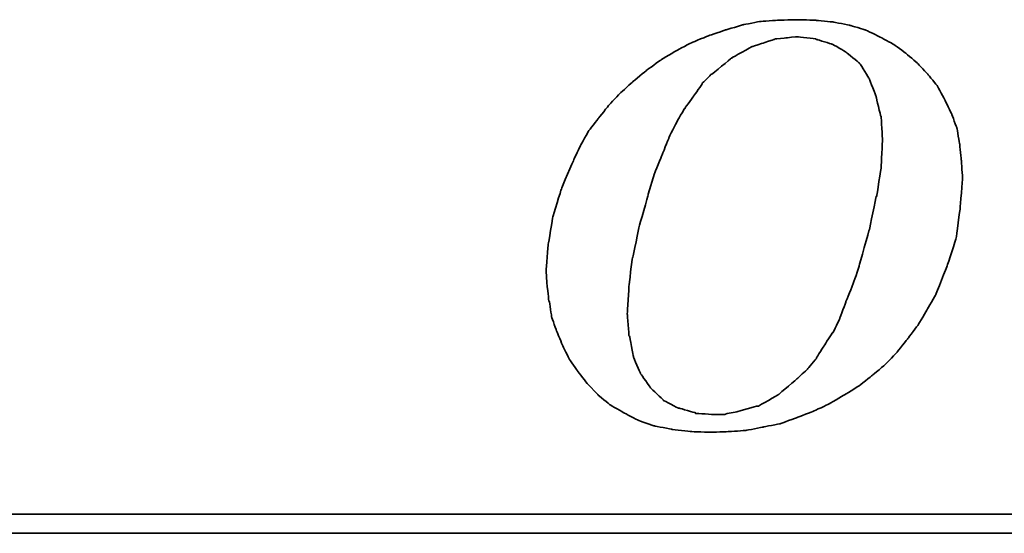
# Model space of a CAD drawing. Header units: inches. Extents: x 1 to 254, y 50 to 189.
# Tile 35 of 50: x 198.7 to 206.05, y 122.51 to 126.34. Entities that reach past the tile are written whole.
import ezdxf

# ---------------------------------------------------------------- set-up
doc = ezdxf.new("R2010")
doc.units = ezdxf.units.IN
doc.header["$LTSCALE"] = 0.2
doc.layers.add('DIM', color=4, linetype='Continuous')
doc.layers.add('layer 1', color=7, linetype='Continuous')

# ---------------------------------------------------------------- blocks, each defined once
blk = doc.blocks.new('TBI MOTION logo(完整正式版)')
at = {"layer": 'layer 1', "color": 22, "lineweight": 35}
for points, knots in [([(-11.34375, -6.98375), (-11.34375, -6.98375), (-10.91375, -7.43875), (-10.91375, -7.43875), (-10.91375, -7.43875), (-10.91375, -7.43875), (-10.38625, -7.87125), (-10.38625, -7.87125), (-10.38625, -7.87125), (-10.38625, -7.87125), (-9.81125, -8.20375), (-9.81125, -8.20375), (-9.81125, -8.20375), (-9.81125, -8.20375), (-9.21125, -8.51875), (-9.21125, -8.51875), (-9.21125, -8.51875), (-9.21125, -8.51875), (-8.51625, -8.75875), (-8.51625, -8.75875), (-8.51625, -8.75875), (-8.51625, -8.75875), (-7.77125, -8.90375), (-7.77125, -8.90375), (-7.77125, -8.90375), (-7.77125, -8.90375), (-6.97875, -8.99875), (-6.97875, -8.99875), (-6.97875, -8.99875), (-6.97875, -8.99875), (-6.14125, -9.02375), (-6.14125, -9.02375), (-6.14125, -9.02375), (-6.14125, -9.02375), (-5.37125, -8.99875), (-5.37125, -8.99875), (-5.37125, -8.99875), (-5.37125, -8.99875), (-4.65375, -8.94875), (-4.65375, -8.94875), (-4.65375, -8.94875), (-4.65375, -8.94875), (-3.93375, -8.80625), (-3.93375, -8.80625), (-3.93375, -8.80625), (-3.93375, -8.80625), (-3.21375, -8.66375), (-3.21375, -8.66375), (-3.21375, -8.66375), (-3.21375, -8.66375), (-2.49375, -8.39875), (-2.49375, -8.39875), (-2.49375, -8.39875), (-2.49375, -8.39875), (-1.79875, -8.13375), (-1.79875, -8.13375), (-1.79875, -8.13375), (-1.79875, -8.13375), (-1.17375, -7.84375), (-1.17375, -7.84375), (-1.17375, -7.84375), (-1.17375, -7.84375), (-0.52375, -7.46375), (-0.52375, -7.46375), (-0.52375, -7.46375), (-0.52375, -7.46375), (0.10124, -7.07875), (0.10124, -7.07875), (0.10124, -7.07875), (0.10124, -7.07875), (0.67625, -6.62375), (0.67625, -6.62375), (0.67625, -6.62375), (0.67625, -6.62375), (1.24874, -6.14375), (1.24874, -6.14375), (1.24874, -6.14375), (1.24874, -6.14375), (1.72874, -5.64125), (1.72874, -5.64125), (1.72874, -5.64125), (1.72874, -5.64125), (2.18624, -5.06375), (2.18624, -5.06375), (2.18624, -5.06375), (2.18624, -5.06375), (2.61625, -4.48874), (2.61625, -4.48874), (2.61625, -4.48874), (2.61625, -4.48874), (3.00125, -3.83874), (3.00125, -3.83874), (3.00125, -3.83874), (3.00125, -3.83874), (3.36124, -3.21374), (3.36124, -3.21374), (3.36124, -3.21374), (3.36124, -3.21374), (3.84374, -1.99125), (3.84374, -1.99125), (3.84374, -1.99125), (3.84374, -1.99125), (4.22625, -0.81875), (4.22625, -0.81875), (4.22625, -0.81875), (4.22625, -0.81875), (4.39125, 0.45624), (4.39125, 0.45624), (4.39125, 0.45624), (4.39125, 0.45624), (4.48874, 1.70124), (4.48874, 1.70124), (4.48874, 1.70124), (4.48874, 1.70124), (4.43874, 2.44625), (4.43874, 2.44625), (4.43874, 2.44625), (4.43874, 2.44625), (4.36874, 3.14125), (4.36874, 3.14125), (4.36874, 3.14125), (4.36874, 3.14125), (4.25125, 3.81125), (4.25125, 3.81125), (4.25125, 3.81125), (4.25125, 3.81125), (4.03124, 4.41125), (4.03124, 4.41125), (4.03124, 4.41125), (4.03124, 4.41125), (3.74374, 5.01125), (3.74374, 5.01125), (3.74374, 5.01125), (3.74374, 5.01125), (3.43124, 5.58875), (3.43124, 5.58875), (3.43124, 5.58875), (3.43124, 5.58875), (3.02625, 6.09125), (3.02625, 6.09125), (3.02625, 6.09125), (3.02625, 6.09125), (2.59374, 6.54875), (2.59374, 6.54875), (2.59374, 6.54875), (2.59374, 6.54875), (2.09124, 6.98125), (2.09124, 6.98125), (2.09124, 6.98125), (2.09124, 6.98125), (1.56124, 7.36625), (1.56124, 7.36625), (1.56124, 7.36625), (1.56124, 7.36625), (0.98624, 7.67625), (0.98624, 7.67625), (0.98624, 7.67625), (0.98624, 7.67625), (0.38624, 7.96375), (0.38624, 7.96375), (0.38624, 7.96375), (0.38624, 7.96375), (-0.25875, 8.15625), (-0.25875, 8.15625), (-0.25875, 8.15625), (-0.25875, 8.15625), (-0.98125, 8.30125), (-0.98125, 8.30125), (-0.98125, 8.30125), (-0.98125, 8.30125), (-1.70124, 8.37125), (-1.70124, 8.37125), (-1.70124, 8.37125), (-1.70124, 8.37125), (-2.49375, 8.39624), (-2.49375, 8.39624), (-2.49375, 8.39624), (-2.49375, 8.39624), (-3.28625, 8.37125), (-3.28625, 8.37125), (-3.28625, 8.37125), (-3.28625, 8.37125), (-4.05125, 8.32125), (-4.05125, 8.32125), (-4.05125, 8.32125), (-4.05125, 8.32125), (-4.77375, 8.18125), (-4.77375, 8.18125), (-4.77375, 8.18125), (-4.77375, 8.18125), (-5.51625, 7.96375), (-5.51625, 7.96375), (-5.51625, 7.96375), (-5.51625, 7.96375), (-6.21125, 7.72625), (-6.21125, 7.72625), (-6.21125, 7.72625), (-6.21125, 7.72625), (-6.92875, 7.43625), (-6.92875, 7.43625), (-6.92875, 7.43625), (-6.92875, 7.43625), (-7.57875, 7.10125), (-7.57875, 7.10125), (-7.57875, 7.10125), (-7.57875, 7.10125), (-8.24875, 6.69125), (-8.24875, 6.69125), (-8.24875, 6.69125), (-8.24875, 6.69125), (-8.84875, 6.26125), (-8.84875, 6.26125), (-8.84875, 6.26125), (-8.84875, 6.26125), (-9.42625, 5.78125), (-9.42625, 5.78125), (-9.42625, 5.78125), (-9.42625, 5.78125), (-9.95375, 5.30125), (-9.95375, 5.30125), (-9.95375, 5.30125), (-9.95375, 5.30125), (-10.43375, 4.79624), (-10.43375, 4.79624), (-10.43375, 4.79624), (-10.43375, 4.79624), (-10.88875, 4.22125), (-10.88875, 4.22125), (-10.88875, 4.22125), (-10.88875, 4.22125), (-11.29875, 3.69375), (-11.29875, 3.69375), (-11.29875, 3.69375), (-11.29875, 3.69375), (-11.63375, 3.09125), (-11.63375, 3.09125), (-11.63375, 3.09125), (-11.63375, 3.09125), (-11.91875, 2.49625), (-11.91875, 2.49625), (-11.91875, 2.49625), (-11.91875, 2.49625), (-12.44875, 1.24625), (-12.44875, 1.24625), (-12.44875, 1.24625), (-12.44875, 1.24625), (-12.80875, 0.06874), (-12.80875, 0.06874), (-12.80875, 0.06874), (-12.80875, 0.06874), (-12.99875, -1.07875), (-12.99875, -1.07875), (-12.99875, -1.07875), (-12.99875, -1.07875), (-13.09375, -2.18375), (-13.09375, -2.18375), (-13.09375, -2.18375), (-13.09375, -2.18375), (-13.04875, -2.85375), (-13.04875, -2.85375), (-13.04875, -2.85375), (-13.04875, -2.85375), (-12.97375, -3.50375), (-12.97375, -3.50375), (-12.97375, -3.50375), (-12.97375, -3.50375), (-12.95375, -3.50375), (-12.95375, -3.50375), (-12.95375, -3.50375), (-12.95375, -3.50375), (-12.85375, -4.17375), (-12.85375, -4.17375), (-12.85375, -4.17375), (-12.85375, -4.17375), (-12.63875, -4.77624), (-12.63875, -4.77624), (-12.63875, -4.77624), (-12.63875, -4.77624), (-12.39875, -5.35125), (-12.39875, -5.35125), (-12.39875, -5.35125), (-12.39875, -5.35125), (-12.11375, -5.92875), (-12.11375, -5.92875), (-12.11375, -5.92875), (-12.11375, -5.92875), (-11.75375, -6.45375), (-11.75375, -6.45375), (-11.75375, -6.45375), (-11.75375, -6.45375), (-11.34375, -6.98375), (-11.34375, -6.98375)], [0, 0, 0, 0, 0.01369863, 0.01369863, 0.01369863, 0.01369864, 0.02739726, 0.02739726, 0.02739726, 0.02739727, 0.04109589, 0.04109589, 0.04109589, 0.0410959, 0.05479452, 0.05479452, 0.05479452, 0.05479453, 0.06849315, 0.06849315, 0.06849315, 0.06849316, 0.08219178, 0.08219178, 0.08219178, 0.08219179, 0.09589041, 0.09589041, 0.09589041, 0.09589042, 0.10958904, 0.10958904, 0.10958904, 0.10958905, 0.12328767, 0.12328767, 0.12328767, 0.12328768, 0.1369863, 0.1369863, 0.1369863, 0.13698631, 0.15068493, 0.15068493, 0.15068493, 0.15068494, 0.16438356, 0.16438356, 0.16438356, 0.16438357, 0.17808219, 0.17808219, 0.17808219, 0.1780822, 0.19178082, 0.19178082, 0.19178082, 0.19178083, 0.20547945, 0.20547945, 0.20547945, 0.20547946, 0.21917808, 0.21917808, 0.21917808, 0.21917809, 0.23287671, 0.23287671, 0.23287671, 0.23287672, 0.24657534, 0.24657534, 0.24657534, 0.24657535, 0.26027397, 0.26027397, 0.26027397, 0.26027398, 0.2739726, 0.2739726, 0.2739726, 0.27397261, 0.28767123, 0.28767123, 0.28767123, 0.28767124, 0.30136986, 0.30136986, 0.30136986, 0.30136987, 0.31506849, 0.31506849, 0.31506849, 0.3150685, 0.32876712, 0.32876712, 0.32876712, 0.32876713, 0.34246575, 0.34246575, 0.34246575, 0.34246576, 0.35616438, 0.35616438, 0.35616438, 0.35616439, 0.36986301, 0.36986301, 0.36986301, 0.36986302, 0.38356164, 0.38356164, 0.38356164, 0.38356165, 0.39726027, 0.39726027, 0.39726027, 0.39726028, 0.4109589, 0.4109589, 0.4109589, 0.41095891, 0.42465753, 0.42465753, 0.42465753, 0.42465754, 0.43835616, 0.43835616, 0.43835616, 0.43835617, 0.45205479, 0.45205479, 0.45205479, 0.4520548, 0.46575342, 0.46575342, 0.46575342, 0.46575343, 0.47945205, 0.47945205, 0.47945205, 0.47945206, 0.49315068, 0.49315068, 0.49315068, 0.49315069, 0.50684932, 0.50684932, 0.50684932, 0.50684933, 0.52054795, 0.52054795, 0.52054795, 0.52054796, 0.53424658, 0.53424658, 0.53424658, 0.53424659, 0.54794521, 0.54794521, 0.54794521, 0.54794522, 0.56164384, 0.56164384, 0.56164384, 0.56164385, 0.57534247, 0.57534247, 0.57534247, 0.57534248, 0.5890411, 0.5890411, 0.5890411, 0.58904111, 0.60273973, 0.60273973, 0.60273973, 0.60273974, 0.61643836, 0.61643836, 0.61643836, 0.61643837, 0.63013699, 0.63013699, 0.63013699, 0.630137, 0.64383562, 0.64383562, 0.64383562, 0.64383563, 0.65753425, 0.65753425, 0.65753425, 0.65753426, 0.67123288, 0.67123288, 0.67123288, 0.67123289, 0.68493151, 0.68493151, 0.68493151, 0.68493152, 0.69863014, 0.69863014, 0.69863014, 0.69863015, 0.71232877, 0.71232877, 0.71232877, 0.71232878, 0.7260274, 0.7260274, 0.7260274, 0.72602741, 0.73972603, 0.73972603, 0.73972603, 0.73972604, 0.75342466, 0.75342466, 0.75342466, 0.75342467, 0.76712329, 0.76712329, 0.76712329, 0.7671233, 0.78082192, 0.78082192, 0.78082192, 0.78082193, 0.79452055, 0.79452055, 0.79452055, 0.79452056, 0.80821918, 0.80821918, 0.80821918, 0.80821919, 0.82191781, 0.82191781, 0.82191781, 0.82191782, 0.83561644, 0.83561644, 0.83561644, 0.83561645, 0.84931507, 0.84931507, 0.84931507, 0.84931508, 0.8630137, 0.8630137, 0.8630137, 0.86301371, 0.87671233, 0.87671233, 0.87671233, 0.87671234, 0.89041096, 0.89041096, 0.89041096, 0.89041097, 0.90410959, 0.90410959, 0.90410959, 0.9041096, 0.91780822, 0.91780822, 0.91780822, 0.91780823, 0.93150685, 0.93150685, 0.93150685, 0.93150686, 0.94520548, 0.94520548, 0.94520548, 0.94520549, 0.95890411, 0.95890411, 0.95890411, 0.95890412, 0.97260274, 0.97260274, 0.97260274, 0.97260275, 0.98630137, 0.98630137, 0.98630137, 0.98630138, 1, 1, 1, 1]), ([(-8.77875, 1.03124), (-8.77875, 1.03124), (-8.51625, 1.89625), (-8.51625, 1.89625), (-8.51625, 1.89625), (-8.51625, 1.89625), (-8.20375, 2.66375), (-8.20375, 2.66375), (-8.20375, 2.66375), (-8.20375, 2.66375), (-7.91625, 3.38125), (-7.91625, 3.38125), (-7.91625, 3.38125), (-7.91625, 3.38125), (-7.91625, 3.40624), (-7.91625, 3.40624), (-7.91625, 3.40624), (-7.91625, 3.40624), (-7.57875, 4.07624), (-7.57875, 4.07624), (-7.57875, 4.07624), (-7.57875, 4.07624), (-7.24375, 4.65125), (-7.24375, 4.65125), (-7.24375, 4.65125), (-7.24375, 4.65125), (-7.21875, 4.65125), (-7.21875, 4.65125), (-7.21875, 4.65125), (-7.21875, 4.65125), (-7.21875, 4.67624), (-7.21875, 4.67624), (-7.21875, 4.67624), (-7.21875, 4.67624), (-6.83625, 5.20375), (-6.83625, 5.20375), (-6.83625, 5.20375), (-6.83625, 5.20375), (-6.49875, 5.68625), (-6.49875, 5.68625), (-6.49875, 5.68625), (-6.49875, 5.68625), (-6.49875, 5.70625), (-6.49875, 5.70625), (-6.49875, 5.70625), (-6.49875, 5.70625), (-6.11625, 6.09125), (-6.11625, 6.09125), (-6.11625, 6.09125), (-6.11625, 6.09125), (-6.09125, 6.09125), (-6.09125, 6.09125), (-6.09125, 6.09125), (-6.09125, 6.09125), (-5.27375, 6.76625), (-5.27375, 6.76625), (-5.27375, 6.76625), (-5.27375, 6.76625), (-5.24875, 6.76625), (-5.24875, 6.76625), (-5.24875, 6.76625), (-5.24875, 6.76625), (-5.24875, 6.78625), (-5.24875, 6.78625), (-5.24875, 6.78625), (-5.24875, 6.78625), (-4.38875, 7.26624), (-4.38875, 7.26624), (-4.38875, 7.26624), (-4.38875, 7.26624), (-4.36125, 7.26624), (-4.36125, 7.26624), (-4.36125, 7.26624), (-4.36125, 7.26624), (-3.93375, 7.41125), (-3.93375, 7.41125), (-3.93375, 7.41125), (-3.93375, 7.41125), (-3.47375, 7.55625), (-3.47375, 7.55625), (-3.47375, 7.55625), (-3.47375, 7.55625), (-3.45375, 7.55625), (-3.45375, 7.55625), (-3.45375, 7.55625), (-3.45375, 7.55625), (-3.42875, 7.58124), (-3.42875, 7.58124), (-3.42875, 7.58124), (-3.42875, 7.58124), (-2.97375, 7.62625), (-2.97375, 7.62625), (-2.97375, 7.62625), (-2.97375, 7.62625), (-2.49375, 7.67625), (-2.49375, 7.67625), (-2.49375, 7.67625), (-2.49375, 7.67625), (-2.46875, 7.67625), (-2.46875, 7.67625), (-2.46875, 7.67625), (-2.46875, 7.67625), (-1.70124, 7.58124), (-1.70124, 7.58124), (-1.70124, 7.58124), (-1.70124, 7.58124), (-1.67875, 7.55625), (-1.67875, 7.55625), (-1.67875, 7.55625), (-1.67875, 7.55625), (-1.65375, 7.55625), (-1.65375, 7.55625), (-1.65375, 7.55625), (-1.65375, 7.55625), (-1.03125, 7.36625), (-1.03125, 7.36625), (-1.03125, 7.36625), (-1.03125, 7.36625), (-1.00625, 7.36625), (-1.00625, 7.36625), (-1.00625, 7.36625), (-1.00625, 7.36625), (-0.43124, 7.02624), (-0.43124, 7.02624), (-0.43124, 7.02624), (-0.43124, 7.02624), (-0.40625, 7.00624), (-0.40625, 7.00624), (-0.40625, 7.00624), (-0.40625, 7.00624), (0.12124, 6.57124), (0.12124, 6.57124), (0.12124, 6.57124), (0.12124, 6.57124), (0.14624, 6.54875), (0.14624, 6.54875), (0.14624, 6.54875), (0.14624, 6.54875), (0.17124, 6.52375), (0.17124, 6.52375), (0.17124, 6.52375), (0.17124, 6.52375), (0.55625, 5.89875), (0.55625, 5.89875), (0.55625, 5.89875), (0.55625, 5.89875), (0.55625, 5.87625), (0.55625, 5.87625), (0.55625, 5.87625), (0.55625, 5.87625), (0.84124, 5.15625), (0.84124, 5.15625), (0.84124, 5.15625), (0.84124, 5.15625), (0.84124, 5.13125), (0.84124, 5.13125), (0.84124, 5.13125), (0.84124, 5.13125), (1.03624, 4.31875), (1.03624, 4.31875), (1.03624, 4.31875), (1.03624, 4.31875), (1.05624, 4.31875), (1.05624, 4.31875), (1.05624, 4.31875), (1.05624, 4.31875), (1.05624, 4.29125), (1.05624, 4.29125), (1.05624, 4.29125), (1.05624, 4.29125), (1.10625, 3.33125), (1.10625, 3.33125), (1.10625, 3.33125), (1.10625, 3.33125), (1.10625, 3.30875), (1.10625, 3.30875), (1.10625, 3.30875), (1.10625, 3.30875), (1.05624, 2.20624), (1.05624, 2.20624), (1.05624, 2.20624), (1.05624, 2.20624), (1.05624, 2.18124), (1.05624, 2.18124), (1.05624, 2.18124), (1.05624, 2.18124), (0.86624, 0.93624), (0.86624, 0.93624), (0.86624, 0.93624), (0.86624, 0.93624), (0.84124, 0.93624), (0.84124, 0.93624), (0.84124, 0.93624), (0.84124, 0.93624), (0.55625, -0.45874), (0.55625, -0.45874), (0.55625, -0.45874), (0.55625, -0.45874), (0.12124, -1.99125), (0.12124, -1.99125), (0.12124, -1.99125), (0.12124, -1.99125), (0.12124, -2.01874), (0.12124, -2.01874), (0.12124, -2.01874), (0.12124, -2.01874), (-0.13874, -2.78375), (-0.13874, -2.78375), (-0.13874, -2.78375), (-0.13874, -2.78375), (-0.43124, -3.50375), (-0.43124, -3.50375), (-0.43124, -3.50375), (-0.43124, -3.50375), (-0.69375, -4.19875), (-0.69375, -4.19875), (-0.69375, -4.19875), (-0.69375, -4.19875), (-0.69375, -4.22375), (-0.69375, -4.22375), (-0.69375, -4.22375), (-0.69375, -4.22375), (-0.98125, -4.82374), (-0.98125, -4.82374), (-0.98125, -4.82374), (-0.98125, -4.82374), (-1.00625, -4.82374), (-1.00625, -4.82374), (-1.00625, -4.82374), (-1.00625, -4.82374), (-1.33875, -5.35125), (-1.33875, -5.35125), (-1.33875, -5.35125), (-1.33875, -5.35125), (-1.67875, -5.87875), (-1.67875, -5.87875), (-1.67875, -5.87875), (-1.67875, -5.87875), (-1.67875, -5.90375), (-1.67875, -5.90375), (-1.67875, -5.90375), (-1.67875, -5.90375), (-2.05875, -6.35875), (-2.05875, -6.35875), (-2.05875, -6.35875), (-2.05875, -6.35875), (-2.08375, -6.38375), (-2.08375, -6.38375), (-2.08375, -6.38375), (-2.08375, -6.38375), (-2.46875, -6.74375), (-2.46875, -6.74375), (-2.46875, -6.74375), (-2.46875, -6.74375), (-3.25875, -7.41625), (-3.25875, -7.41625), (-3.25875, -7.41625), (-3.25875, -7.41625), (-3.28625, -7.43875), (-3.28625, -7.43875), (-3.28625, -7.43875), (-3.28625, -7.43875), (-4.12375, -7.91875), (-4.12375, -7.91875), (-4.12375, -7.91875), (-4.12375, -7.91875), (-4.14875, -7.91875), (-4.14875, -7.91875), (-4.14875, -7.91875), (-4.14875, -7.91875), (-4.17125, -7.91875), (-4.17125, -7.91875), (-4.17125, -7.91875), (-4.17125, -7.91875), (-5.03375, -8.15875), (-5.03375, -8.15875), (-5.03375, -8.15875), (-5.03375, -8.15875), (-5.51625, -8.25625), (-5.51625, -8.25625), (-5.51625, -8.25625), (-5.51625, -8.25625), (-5.54125, -8.27875), (-5.54125, -8.27875), (-5.54125, -8.27875), (-5.54125, -8.27875), (-5.56375, -8.27875), (-5.56375, -8.27875), (-5.56375, -8.27875), (-5.56375, -8.27875), (-5.99625, -8.27875), (-5.99625, -8.27875), (-5.99625, -8.27875), (-5.99625, -8.27875), (-6.76375, -8.23125), (-6.76375, -8.23125), (-6.76375, -8.23125), (-6.76375, -8.23125), (-6.78875, -8.23125), (-6.78875, -8.23125), (-6.78875, -8.23125), (-6.78875, -8.23125), (-6.78875, -8.20375), (-6.78875, -8.20375), (-6.78875, -8.20375), (-6.78875, -8.20375), (-7.45875, -8.01375), (-7.45875, -8.01375), (-7.45875, -8.01375), (-7.45875, -8.01375), (-7.48375, -8.01375), (-7.48375, -8.01375), (-7.48375, -8.01375), (-7.48375, -8.01375), (-7.50875, -8.01375), (-7.50875, -8.01375), (-7.50875, -8.01375), (-7.50875, -8.01375), (-8.13125, -7.67875), (-8.13125, -7.67875), (-8.13125, -7.67875), (-8.13125, -7.67875), (-8.15625, -7.65375), (-8.15625, -7.65375), (-8.15625, -7.65375), (-8.15625, -7.65375), (-8.65875, -7.17375), (-8.65875, -7.17375), (-8.65875, -7.17375), (-8.65875, -7.17375), (-8.68375, -7.14875), (-8.68375, -7.14875), (-8.68375, -7.14875), (-8.68375, -7.14875), (-9.08875, -6.57375), (-9.08875, -6.57375), (-9.08875, -6.57375), (-9.08875, -6.57375), (-9.11375, -6.54875), (-9.11375, -6.54875), (-9.11375, -6.54875), (-9.11375, -6.54875), (-9.11375, -6.52875), (-9.11375, -6.52875), (-9.11375, -6.52875), (-9.11375, -6.52875), (-9.40375, -5.85375), (-9.40375, -5.85375), (-9.40375, -5.85375), (-9.40375, -5.85375), (-9.40375, -5.82875), (-9.40375, -5.82875), (-9.40375, -5.82875), (-9.40375, -5.82875), (-9.56875, -4.96875), (-9.56875, -4.96875), (-9.56875, -4.96875), (-9.56875, -4.96875), (-9.59375, -4.94375), (-9.59375, -4.94375), (-9.59375, -4.94375), (-9.59375, -4.94375), (-9.66375, -4.03375), (-9.66375, -4.03375), (-9.66375, -4.03375), (-9.66375, -4.03375), (-9.66375, -4.00875), (-9.66375, -4.00875), (-9.66375, -4.00875), (-9.66375, -4.00875), (-9.59375, -2.85375), (-9.59375, -2.85375), (-9.59375, -2.85375), (-9.59375, -2.85375), (-9.45125, -1.65875), (-9.45125, -1.65875), (-9.45125, -1.65875), (-9.45125, -1.65875), (-9.42625, -1.63375), (-9.42625, -1.63375), (-9.42625, -1.63375), (-9.42625, -1.63375), (-9.16125, -0.33875), (-9.16125, -0.33875), (-9.16125, -0.33875), (-9.16125, -0.33875), (-8.77875, 1.00624), (-8.77875, 1.00624), (-8.77875, 1.00624), (-8.77875, 1.00624), (-8.77875, 1.03124), (-8.77875, 1.03124)], [0, 0, 0, 0, 0.01020408, 0.01020408, 0.01020408, 0.01020409, 0.02040816, 0.02040816, 0.02040816, 0.02040817, 0.03061224, 0.03061224, 0.03061224, 0.03061225, 0.04081633, 0.04081633, 0.04081633, 0.04081634, 0.05102041, 0.05102041, 0.05102041, 0.05102042, 0.06122449, 0.06122449, 0.06122449, 0.0612245, 0.07142857, 0.07142857, 0.07142857, 0.07142858, 0.08163265, 0.08163265, 0.08163265, 0.08163266, 0.09183673, 0.09183673, 0.09183673, 0.09183674, 0.10204082, 0.10204082, 0.10204082, 0.10204083, 0.1122449, 0.1122449, 0.1122449, 0.11224491, 0.12244898, 0.12244898, 0.12244898, 0.12244899, 0.13265306, 0.13265306, 0.13265306, 0.13265307, 0.14285714, 0.14285714, 0.14285714, 0.14285715, 0.15306122, 0.15306122, 0.15306122, 0.15306123, 0.16326531, 0.16326531, 0.16326531, 0.16326532, 0.17346939, 0.17346939, 0.17346939, 0.1734694, 0.18367347, 0.18367347, 0.18367347, 0.18367348, 0.19387755, 0.19387755, 0.19387755, 0.19387756, 0.20408163, 0.20408163, 0.20408163, 0.20408164, 0.21428571, 0.21428571, 0.21428571, 0.21428572, 0.2244898, 0.2244898, 0.2244898, 0.22448981, 0.23469388, 0.23469388, 0.23469388, 0.23469389, 0.24489796, 0.24489796, 0.24489796, 0.24489797, 0.25510204, 0.25510204, 0.25510204, 0.25510205, 0.26530612, 0.26530612, 0.26530612, 0.26530613, 0.2755102, 0.2755102, 0.2755102, 0.27551021, 0.28571429, 0.28571429, 0.28571429, 0.2857143, 0.29591837, 0.29591837, 0.29591837, 0.29591838, 0.30612245, 0.30612245, 0.30612245, 0.30612246, 0.31632653, 0.31632653, 0.31632653, 0.31632654, 0.32653061, 0.32653061, 0.32653061, 0.32653062, 0.33673469, 0.33673469, 0.33673469, 0.3367347, 0.34693878, 0.34693878, 0.34693878, 0.34693879, 0.35714286, 0.35714286, 0.35714286, 0.35714287, 0.36734694, 0.36734694, 0.36734694, 0.36734695, 0.37755102, 0.37755102, 0.37755102, 0.37755103, 0.3877551, 0.3877551, 0.3877551, 0.38775511, 0.39795918, 0.39795918, 0.39795918, 0.39795919, 0.40816327, 0.40816327, 0.40816327, 0.40816328, 0.41836735, 0.41836735, 0.41836735, 0.41836736, 0.42857143, 0.42857143, 0.42857143, 0.42857144, 0.43877551, 0.43877551, 0.43877551, 0.43877552, 0.44897959, 0.44897959, 0.44897959, 0.4489796, 0.45918367, 0.45918367, 0.45918367, 0.45918368, 0.46938776, 0.46938776, 0.46938776, 0.46938777, 0.47959184, 0.47959184, 0.47959184, 0.47959185, 0.48979592, 0.48979592, 0.48979592, 0.48979593, 0.5, 0.5, 0.5, 0.50000001, 0.51020408, 0.51020408, 0.51020408, 0.51020409, 0.52040816, 0.52040816, 0.52040816, 0.52040817, 0.53061224, 0.53061224, 0.53061224, 0.53061225, 0.54081633, 0.54081633, 0.54081633, 0.54081634, 0.55102041, 0.55102041, 0.55102041, 0.55102042, 0.56122449, 0.56122449, 0.56122449, 0.5612245, 0.57142857, 0.57142857, 0.57142857, 0.57142858, 0.58163265, 0.58163265, 0.58163265, 0.58163266, 0.59183673, 0.59183673, 0.59183673, 0.59183674, 0.60204082, 0.60204082, 0.60204082, 0.60204083, 0.6122449, 0.6122449, 0.6122449, 0.61224491, 0.62244898, 0.62244898, 0.62244898, 0.62244899, 0.63265306, 0.63265306, 0.63265306, 0.63265307, 0.64285714, 0.64285714, 0.64285714, 0.64285715, 0.65306122, 0.65306122, 0.65306122, 0.65306123, 0.66326531, 0.66326531, 0.66326531, 0.66326532, 0.67346939, 0.67346939, 0.67346939, 0.6734694, 0.68367347, 0.68367347, 0.68367347, 0.68367348, 0.69387755, 0.69387755, 0.69387755, 0.69387756, 0.70408163, 0.70408163, 0.70408163, 0.70408164, 0.71428571, 0.71428571, 0.71428571, 0.71428572, 0.7244898, 0.7244898, 0.7244898, 0.72448981, 0.73469388, 0.73469388, 0.73469388, 0.73469389, 0.74489796, 0.74489796, 0.74489796, 0.74489797, 0.75510204, 0.75510204, 0.75510204, 0.75510205, 0.76530612, 0.76530612, 0.76530612, 0.76530613, 0.7755102, 0.7755102, 0.7755102, 0.77551021, 0.78571429, 0.78571429, 0.78571429, 0.7857143, 0.79591837, 0.79591837, 0.79591837, 0.79591838, 0.80612245, 0.80612245, 0.80612245, 0.80612246, 0.81632653, 0.81632653, 0.81632653, 0.81632654, 0.82653061, 0.82653061, 0.82653061, 0.82653062, 0.83673469, 0.83673469, 0.83673469, 0.8367347, 0.84693878, 0.84693878, 0.84693878, 0.84693879, 0.85714286, 0.85714286, 0.85714286, 0.85714287, 0.86734694, 0.86734694, 0.86734694, 0.86734695, 0.87755102, 0.87755102, 0.87755102, 0.87755103, 0.8877551, 0.8877551, 0.8877551, 0.88775511, 0.89795918, 0.89795918, 0.89795918, 0.89795919, 0.90816327, 0.90816327, 0.90816327, 0.90816328, 0.91836735, 0.91836735, 0.91836735, 0.91836736, 0.92857143, 0.92857143, 0.92857143, 0.92857144, 0.93877551, 0.93877551, 0.93877551, 0.93877552, 0.94897959, 0.94897959, 0.94897959, 0.9489796, 0.95918367, 0.95918367, 0.95918367, 0.95918368, 0.96938776, 0.96938776, 0.96938776, 0.96938777, 0.97959184, 0.97959184, 0.97959184, 0.97959185, 0.98979592, 0.98979592, 0.98979592, 0.98979593, 1, 1, 1, 1]), ([(75.90875, -9.47875), (75.90875, -9.47875), (75.90875, -12.28625), (75.90875, -12.28625), (75.90875, -12.28625), (75.90875, -12.28625), (75.90875, -12.47875), (75.90875, -12.47875), (75.90875, -12.47875), (75.90875, -12.47875), (75.71625, -12.47875), (75.71625, -12.47875), (75.71625, -12.47875), (75.71625, -12.47875), (-88.32875, -12.47875), (-88.32875, -12.47875), (-88.32875, -12.47875), (-88.32875, -12.47875), (-88.32875, -13.29375), (-88.32875, -13.29375), (-88.32875, -13.29375), (-88.32875, -13.29375), (82.89125, -13.29375), (82.89125, -13.29375), (82.89125, -13.29375), (82.89125, -13.29375), (75.90875, -9.47875), (75.90875, -9.47875)], [0, 0, 0, 0, 0.14285714, 0.14285714, 0.14285714, 0.14285715, 0.28571429, 0.28571429, 0.28571429, 0.2857143, 0.42857143, 0.42857143, 0.42857143, 0.42857144, 0.57142857, 0.57142857, 0.57142857, 0.57142858, 0.71428571, 0.71428571, 0.71428571, 0.71428572, 0.85714286, 0.85714286, 0.85714286, 0.85714287, 1, 1, 1, 1])]:
    blk.add_open_spline(points, degree=3, knots=knots, dxfattribs=at)

msp = doc.modelspace()

# ---------------------------------------------------------------- block references
at = {"layer": 'DIM', "xscale": 0.17671500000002, "yscale": 0.17671500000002, "zscale": 0.17671500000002}
msp.add_blockref('TBI MOTION logo(完整正式版)', (204.9421, 124.8565), dxfattribs=at)

doc.saveas('drawing.dxf')
